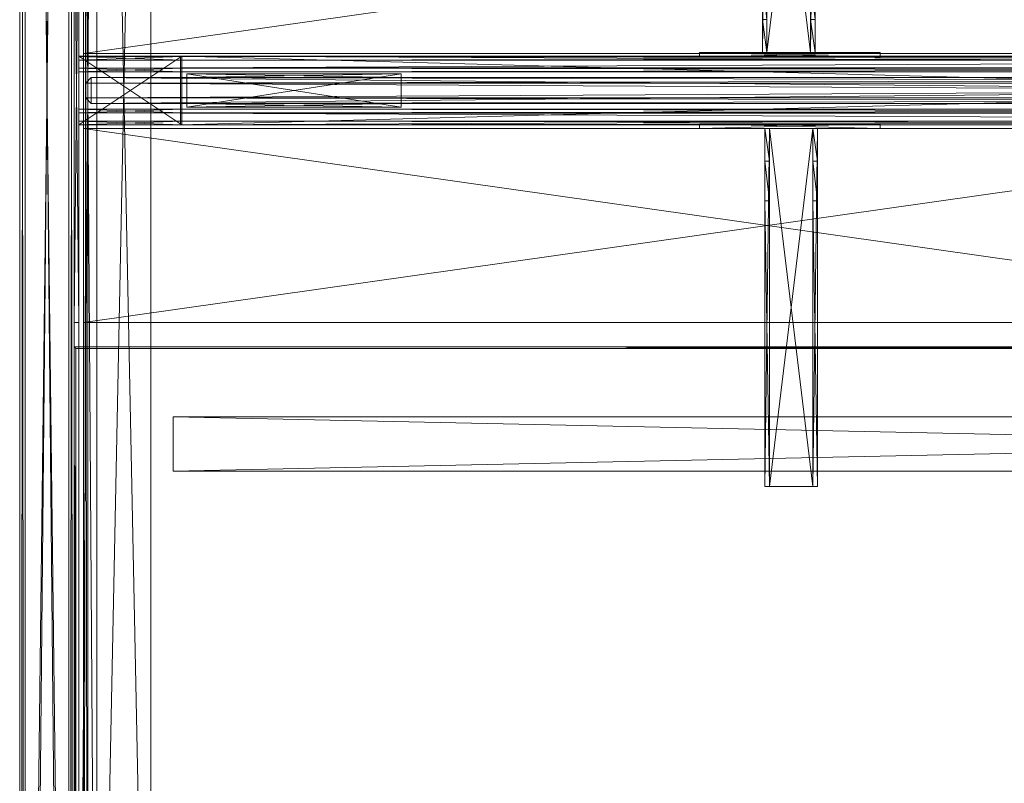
# Model space of a CAD drawing. Header units: inches. Extents: x -304 to 162, y 376 to 514.
# Tile 190 of 216: x 25 to 46, y 420 to 436. Entities that reach past the tile are written whole.
import ezdxf

# ---------------------------------------------------------------- set-up
doc = ezdxf.new("R2010")
doc.units = ezdxf.units.IN
doc.header["$LTSCALE"] = 0.366967
doc.header["$MEASUREMENT"] = 0
for name, color, linetype, true_color in [('CET color Burlywood4', 7, 'Continuous', 0x8d7057), ('CET color Grey19', 7, 'Continuous', 0x2f2e34), ('CET color Grey65', 7, 'Continuous', 0xa7a8a3), ('CET color Grey71', 7, 'Continuous', 0xb5b8af), ('CET color Grey80', 7, 'Continuous', 0xcdcec9), ('CET color Grey90', 7, 'Continuous', 0xe5e5e5)]:
    doc.layers.add(name, color=color, linetype=linetype, true_color=true_color)
doc.layers.add('CET Default', color=7, linetype='Continuous')

# ---------------------------------------------------------------- blocks, each defined once
blk = doc.blocks.new('*C11')
at = {"layer": 'CET color Grey65', "linetype": 'Continuous', "lineweight": 0}
mesh = blk.add_polyface(dxfattribs=at)
corners = [(-49.382, 0, 41.382), (49.382, 0, 41.382), (49.382, -1.185, 41.382), (-49.382, -1.185, 41.382), (49.5, -1.067, 41.5), (-49.5, -1.067, 41.5), (49.5, -0.118, 41.5), (-49.5, -0.118, 41.5)]
mesh.append_faces([[corners[k] for k in face] for face in [(0, 2, 3, 0), (3, 4, 5, 3), (5, 6, 7, 5), (7, 1, 0, 7)]], dxfattribs={"vtx0": -1, "vtx3": -1})
mesh.append_faces([[corners[k] for k in face] for face in [(0, 1, 2, 0), (3, 2, 4, 3), (5, 4, 6, 5), (7, 6, 1, 7)]], dxfattribs={"vtx2": -1})
mesh = blk.add_polyface(dxfattribs=at)
corners = [(49.382, 0, 0.618), (-49.382, 0, 0.618), (-49.382, -1.185, 0.618), (49.382, -1.185, 0.618), (-49.5, -1.067, 0.5), (49.5, -1.067, 0.5), (-49.5, -0.118, 0.5), (49.5, -0.118, 0.5)]
mesh.append_faces([[corners[k] for k in face] for face in [(0, 2, 3, 0), (3, 4, 5, 3), (5, 6, 7, 5), (7, 1, 0, 7)]], dxfattribs={"vtx0": -1, "vtx3": -1})
mesh.append_faces([[corners[k] for k in face] for face in [(0, 1, 2, 0), (3, 2, 4, 3), (5, 4, 6, 5), (7, 6, 1, 7)]], dxfattribs={"vtx2": -1})
mesh = blk.add_polyface(dxfattribs=at)
corners = [(-49.382, 0, 0.618), (49.382, 0, 41.382), (49.382, 0, 0.618), (-49.382, 0, 41.382)]
mesh.append_faces([[corners[k] for k in face] for face in [(0, 1, 2, 0)]], dxfattribs={"vtx0": -1, "vtx3": -1})
mesh.append_faces([[corners[k] for k in face] for face in [(0, 3, 1, 0)]], dxfattribs={"vtx2": -1})
mesh = blk.add_polyface(dxfattribs=at)
corners = [(-49.382, -1.185, 0.618), (49.382, -1.185, 0.618), (49.382, -1.185, 41.382), (-49.382, -1.185, 41.382)]
mesh.append_faces([[corners[k] for k in face] for face in [(0, 2, 3, 0)]], dxfattribs={"vtx0": -1, "vtx3": -1})
mesh.append_faces([[corners[k] for k in face] for face in [(0, 1, 2, 0)]], dxfattribs={"vtx2": -1})
blk = doc.blocks.new('*C5')
at = {"layer": 'CET Default', "linetype": 'Continuous', "lineweight": 0, "rotation": 89.99999999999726}
blk.add_blockref('*C11', (231.332, 435.337, 0), dxfattribs=at)
blk = doc.blocks.new('*C8')
at = {"layer": 'CET color Grey71', "linetype": 'Continuous', "lineweight": 0}
mesh = blk.add_polyface(dxfattribs=at)
corners = [(0.118, 0.642, 41.391), (59.382, 0.642, 41.391), (59.382, 0.082, 41.391), (0.118, 0.082, 41.391), (59.5, 0.2, 41.509), (0, 0.2, 41.509), (59.5, 0.523, 41.509), (0, 0.523, 41.509)]
mesh.append_faces([[corners[k] for k in face] for face in [(0, 2, 3, 0), (3, 4, 5, 3), (5, 6, 7, 5), (7, 1, 0, 7)]], dxfattribs={"vtx0": -1, "vtx3": -1})
mesh.append_faces([[corners[k] for k in face] for face in [(0, 1, 2, 0), (3, 2, 4, 3), (5, 4, 6, 5), (7, 6, 1, 7)]], dxfattribs={"vtx2": -1})
mesh = blk.add_polyface(dxfattribs=at)
corners = [(59.382, 0.642, 28.377), (0.118, 0.642, 28.377), (0.118, 0.082, 28.377), (59.382, 0.082, 28.377), (0, 0.2, 28.259), (59.5, 0.2, 28.259), (0, 0.523, 28.259), (59.5, 0.523, 28.259)]
mesh.append_faces([[corners[k] for k in face] for face in [(0, 2, 3, 0), (3, 4, 5, 3), (5, 6, 7, 5), (7, 1, 0, 7)]], dxfattribs={"vtx0": -1, "vtx3": -1})
mesh.append_faces([[corners[k] for k in face] for face in [(0, 1, 2, 0), (3, 2, 4, 3), (5, 4, 6, 5), (7, 6, 1, 7)]], dxfattribs={"vtx2": -1})
mesh = blk.add_polyface(dxfattribs=at)
corners = [(0.118, 0.642, 28.377), (59.382, 0.642, 41.391), (59.382, 0.642, 28.377), (0.118, 0.642, 41.391)]
mesh.append_faces([[corners[k] for k in face] for face in [(0, 1, 2, 0)]], dxfattribs={"vtx0": -1, "vtx3": -1})
mesh.append_faces([[corners[k] for k in face] for face in [(0, 3, 1, 0)]], dxfattribs={"vtx2": -1})
mesh = blk.add_polyface(dxfattribs=at)
corners = [(59.382, 0.642, 41.391), (59.382, 0.642, 28.377), (59.382, 0.082, 28.377), (59.382, 0.082, 41.391), (59.5, 0.2, 28.259), (59.5, 0.2, 41.509), (59.5, 0.523, 28.259), (59.5, 0.523, 41.509)]
mesh.append_faces([[corners[k] for k in face] for face in [(0, 2, 3, 0), (3, 4, 5, 3), (5, 6, 7, 5), (7, 1, 0, 7)]], dxfattribs={"vtx0": -1, "vtx3": -1})
mesh.append_faces([[corners[k] for k in face] for face in [(0, 1, 2, 0), (3, 2, 4, 3), (5, 4, 6, 5), (7, 6, 1, 7)]], dxfattribs={"vtx2": -1})
mesh = blk.add_polyface(dxfattribs=at)
corners = [(0.118, 0.082, 28.377), (59.382, 0.082, 28.377), (59.382, 0.082, 41.391), (0.118, 0.082, 41.391)]
mesh.append_faces([[corners[k] for k in face] for face in [(0, 2, 3, 0)]], dxfattribs={"vtx0": -1, "vtx3": -1})
mesh.append_faces([[corners[k] for k in face] for face in [(0, 1, 2, 0)]], dxfattribs={"vtx2": -1})
at = {"layer": 'CET color Grey90', "linetype": 'Continuous', "lineweight": 0}
mesh = blk.add_polyface(dxfattribs=at)
corners = [(57.3, 0.723, 28.259), (52.64, 0.723, 28.259), (52.64, 0.723, 28.498), (57.3, 0.723, 28.498), (52.64, 0.642, 28.259), (52.64, 0.642, 28.498), (57.3, 0.642, 28.259), (57.3, 0.642, 28.498)]
mesh.append_faces([[corners[k] for k in face] for face in [(0, 2, 3, 0), (1, 5, 2, 1), (1, 6, 4, 1), (5, 3, 2, 5), (4, 7, 5, 4), (6, 3, 7, 6)]], dxfattribs={"vtx0": -1, "vtx3": -1})
mesh.append_faces([[corners[k] for k in face] for face in [(0, 1, 2, 0), (1, 4, 5, 1), (1, 0, 6, 1), (5, 7, 3, 5), (4, 6, 7, 4), (6, 0, 3, 6)]], dxfattribs={"vtx2": -1})
mesh = blk.add_polyface(dxfattribs=at)
corners = [(57.3, 0.723, 27.5), (52.64, 0.723, 27.5), (52.64, 0.723, 28.259), (57.3, 0.723, 28.259), (52.64, 0, 27.5), (52.64, 0, 28.259), (57.3, 0, 27.5), (57.3, 0, 28.259)]
mesh.append_faces([[corners[k] for k in face] for face in [(0, 2, 3, 0), (1, 5, 2, 1), (1, 6, 4, 1), (5, 3, 2, 5), (4, 7, 5, 4), (6, 3, 7, 6)]], dxfattribs={"vtx0": -1, "vtx3": -1})
mesh.append_faces([[corners[k] for k in face] for face in [(0, 1, 2, 0), (1, 4, 5, 1), (1, 0, 6, 1), (5, 7, 3, 5), (4, 6, 7, 4), (6, 0, 3, 6)]], dxfattribs={"vtx2": -1})
mesh = blk.add_polyface(dxfattribs=at)
corners = [(57.3, 0.082, 28.259), (52.64, 0.082, 28.259), (52.64, 0.082, 28.498), (57.3, 0.082, 28.498), (52.64, 0, 28.259), (52.64, 0, 28.498), (57.3, 0, 28.259), (57.3, 0, 28.498)]
mesh.append_faces([[corners[k] for k in face] for face in [(0, 2, 3, 0), (1, 5, 2, 1), (1, 6, 4, 1), (5, 3, 2, 5), (4, 7, 5, 4), (6, 3, 7, 6)]], dxfattribs={"vtx0": -1, "vtx3": -1})
mesh.append_faces([[corners[k] for k in face] for face in [(0, 1, 2, 0), (1, 4, 5, 1), (1, 0, 6, 1), (5, 7, 3, 5), (4, 6, 7, 4), (6, 0, 3, 6)]], dxfattribs={"vtx2": -1})
blk = doc.blocks.new('*C1')
at = {"layer": 'CET Default', "linetype": 'Continuous', "lineweight": 0, "rotation": 359.9999999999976}
blk.add_blockref('*C8', (171.582, 434.976, 0), dxfattribs=at)
blk = doc.blocks.new('*C6')
at = {"layer": 'CET color Burlywood4', "linetype": 'Continuous', "lineweight": 0}
mesh = blk.add_polyface(dxfattribs=at)
corners = [(59.961, 62.563, 28.05), (0.039, 36.939, 28.05), (0.039, 62.563, 28.05), (59.961, 36.939, 28.05)]
mesh.append_faces([[corners[k] for k in face] for face in [(0, 1, 2, 0)]], dxfattribs={"vtx0": -1, "vtx3": -1})
mesh.append_faces([[corners[k] for k in face] for face in [(0, 3, 1, 0)]], dxfattribs={"vtx2": -1})
at = {"layer": 'CET color Grey19', "linetype": 'Continuous', "lineweight": 0}
mesh = blk.add_polyface(dxfattribs=at)
corners = [(43.93, 32.15, 28.035), (43.93, 39.937, 27.153), (43.93, 39.937, 28.035), (43.93, 33.723, 26.679), (43.93, 32.866, 26.1), (43.93, 32.15, 26.1), (43.83, 32.866, 26.1), (43.83, 32.15, 26.1), (43.83, 32.15, 28.035), (43.83, 33.723, 26.679), (43.83, 39.937, 27.153), (43.83, 39.937, 28.035)]
mesh.append_faces([[corners[k] for k in face] for face in [(0, 3, 1, 0), (0, 4, 3, 0)]], dxfattribs={"vtx0": -1, "vtx2": -1, "vtx3": -1})
mesh.append_faces([[corners[k] for k in face] for face in [(0, 1, 2, 0)]], dxfattribs={"vtx0": -1, "vtx3": -1})
mesh.append_faces([[corners[k] for k in face] for face in [(11, 10, 8, 11), (8, 7, 0, 8), (11, 8, 2, 11), (10, 11, 1, 10), (9, 10, 3, 9), (6, 9, 4, 6), (7, 6, 5, 7)]], dxfattribs={"vtx1": -1})
mesh.append_faces([[corners[k] for k in face] for face in [(9, 6, 8, 9), (10, 9, 8, 10)]], dxfattribs={"vtx1": -1, "vtx2": -1})
mesh.append_faces([[corners[k] for k in face] for face in [(0, 5, 4, 0), (6, 7, 8, 6), (7, 5, 0, 7), (8, 0, 2, 8), (11, 2, 1, 11), (10, 1, 3, 10), (9, 3, 4, 9), (6, 4, 5, 6)]], dxfattribs={"vtx2": -1})
mesh = blk.add_polyface(dxfattribs=at)
corners = [(44.875, 39.937, 27.935), (43.93, 39.937, 27.935), (43.93, 39.937, 28.035), (44.875, 39.937, 28.035), (43.93, 32.15, 27.935), (43.93, 32.15, 28.035), (44.875, 32.15, 27.935), (44.875, 32.15, 28.035)]
mesh.append_faces([[corners[k] for k in face] for face in [(0, 2, 3, 0), (1, 5, 2, 1), (1, 6, 4, 1), (5, 3, 2, 5), (4, 7, 5, 4), (6, 3, 7, 6)]], dxfattribs={"vtx0": -1, "vtx3": -1})
mesh.append_faces([[corners[k] for k in face] for face in [(0, 1, 2, 0), (1, 4, 5, 1), (1, 0, 6, 1), (5, 7, 3, 5), (4, 6, 7, 4), (6, 0, 3, 6)]], dxfattribs={"vtx2": -1})
mesh = blk.add_polyface(dxfattribs=at)
corners = [(44.975, 32.15, 28.035), (44.975, 39.937, 27.153), (44.975, 39.937, 28.035), (44.975, 33.723, 26.679), (44.975, 32.866, 26.1), (44.975, 32.15, 26.1), (44.875, 32.866, 26.1), (44.875, 32.15, 26.1), (44.875, 32.15, 28.035), (44.875, 33.723, 26.679), (44.875, 39.937, 27.153), (44.875, 39.937, 28.035)]
mesh.append_faces([[corners[k] for k in face] for face in [(0, 3, 1, 0), (0, 4, 3, 0)]], dxfattribs={"vtx0": -1, "vtx2": -1, "vtx3": -1})
mesh.append_faces([[corners[k] for k in face] for face in [(0, 1, 2, 0)]], dxfattribs={"vtx0": -1, "vtx3": -1})
mesh.append_faces([[corners[k] for k in face] for face in [(11, 10, 8, 11), (8, 7, 0, 8), (11, 8, 2, 11), (10, 11, 1, 10), (9, 10, 3, 9), (6, 9, 4, 6), (7, 6, 5, 7)]], dxfattribs={"vtx1": -1})
mesh.append_faces([[corners[k] for k in face] for face in [(9, 6, 8, 9), (10, 9, 8, 10)]], dxfattribs={"vtx1": -1, "vtx2": -1})
mesh.append_faces([[corners[k] for k in face] for face in [(0, 5, 4, 0), (6, 7, 8, 6), (7, 5, 0, 7), (8, 0, 2, 8), (11, 2, 1, 11), (10, 1, 3, 10), (9, 3, 4, 9), (6, 4, 5, 6)]], dxfattribs={"vtx2": -1})
mesh = blk.add_polyface(dxfattribs=at)
corners = [(2.15, 38.423, 25.37), (57.85, 38.423, 25.37), (57.85, 38.423, 27.33), (2.15, 38.423, 27.33), (57.85, 39.603, 25.37), (57.85, 39.603, 27.33), (2.15, 39.603, 25.37), (2.15, 39.603, 27.33)]
mesh.append_faces([[corners[k] for k in face] for face in [(0, 2, 3, 0), (1, 5, 2, 1), (1, 6, 4, 1), (5, 3, 2, 5), (4, 7, 5, 4), (6, 3, 7, 6)]], dxfattribs={"vtx0": -1, "vtx3": -1})
mesh.append_faces([[corners[k] for k in face] for face in [(0, 1, 2, 0), (1, 4, 5, 1), (1, 0, 6, 1), (5, 7, 3, 5), (4, 6, 7, 4), (6, 0, 3, 6)]], dxfattribs={"vtx2": -1})
mesh = blk.add_polyface(dxfattribs=at)
corners = [(46.395, 32.15, 26.1), (42.465, 32.15, 26.1), (42.465, 32.15, 28.035), (46.395, 32.15, 28.035), (42.465, 32.05, 26.1), (42.465, 32.05, 28.035), (46.395, 32.05, 26.1), (46.395, 32.05, 28.035)]
mesh.append_faces([[corners[k] for k in face] for face in [(0, 2, 3, 0), (1, 5, 2, 1), (1, 6, 4, 1), (5, 3, 2, 5), (4, 7, 5, 4), (6, 3, 7, 6)]], dxfattribs={"vtx0": -1, "vtx3": -1})
mesh.append_faces([[corners[k] for k in face] for face in [(0, 1, 2, 0), (1, 4, 5, 1), (1, 0, 6, 1), (5, 7, 3, 5), (4, 6, 7, 4), (6, 0, 3, 6)]], dxfattribs={"vtx2": -1})
mesh = blk.add_polyface(dxfattribs=at)
corners = [(42.465, 30.5, 26.1), (46.395, 30.5, 26.1), (46.395, 30.5, 28.035), (42.465, 30.5, 28.035), (46.395, 30.6, 26.1), (46.395, 30.6, 28.035), (42.465, 30.6, 26.1), (42.465, 30.6, 28.035)]
mesh.append_faces([[corners[k] for k in face] for face in [(0, 2, 3, 0), (1, 5, 2, 1), (1, 6, 4, 1), (5, 3, 2, 5), (4, 7, 5, 4), (6, 3, 7, 6)]], dxfattribs={"vtx0": -1, "vtx3": -1})
mesh.append_faces([[corners[k] for k in face] for face in [(0, 1, 2, 0), (1, 4, 5, 1), (1, 0, 6, 1), (5, 7, 3, 5), (4, 6, 7, 4), (6, 0, 3, 6)]], dxfattribs={"vtx2": -1})
mesh = blk.add_polyface(dxfattribs=at)
corners = [(43.885, 30.5, 28.035), (43.885, 22.713, 27.153), (43.885, 22.713, 28.035), (43.885, 28.927, 26.679), (43.885, 29.784, 26.1), (43.885, 30.5, 26.1), (43.985, 29.784, 26.1), (43.985, 30.5, 26.1), (43.985, 30.5, 28.035), (43.985, 28.927, 26.679), (43.985, 22.713, 27.153), (43.985, 22.713, 28.035)]
mesh.append_faces([[corners[k] for k in face] for face in [(0, 3, 1, 0), (0, 4, 3, 0)]], dxfattribs={"vtx0": -1, "vtx2": -1, "vtx3": -1})
mesh.append_faces([[corners[k] for k in face] for face in [(0, 1, 2, 0)]], dxfattribs={"vtx0": -1, "vtx3": -1})
mesh.append_faces([[corners[k] for k in face] for face in [(11, 10, 8, 11), (8, 7, 0, 8), (11, 8, 2, 11), (10, 11, 1, 10), (9, 10, 3, 9), (6, 9, 4, 6), (7, 6, 5, 7)]], dxfattribs={"vtx1": -1})
mesh.append_faces([[corners[k] for k in face] for face in [(9, 6, 8, 9), (10, 9, 8, 10)]], dxfattribs={"vtx1": -1, "vtx2": -1})
mesh.append_faces([[corners[k] for k in face] for face in [(0, 5, 4, 0), (6, 7, 8, 6), (7, 5, 0, 7), (8, 0, 2, 8), (11, 2, 1, 11), (10, 1, 3, 10), (9, 3, 4, 9), (6, 4, 5, 6)]], dxfattribs={"vtx2": -1})
mesh = blk.add_polyface(dxfattribs=at)
corners = [(43.985, 22.713, 27.935), (44.93, 22.713, 27.935), (44.93, 22.713, 28.035), (43.985, 22.713, 28.035), (44.93, 30.5, 27.935), (44.93, 30.5, 28.035), (43.985, 30.5, 27.935), (43.985, 30.5, 28.035)]
mesh.append_faces([[corners[k] for k in face] for face in [(0, 2, 3, 0), (1, 5, 2, 1), (1, 6, 4, 1), (5, 3, 2, 5), (4, 7, 5, 4), (6, 3, 7, 6)]], dxfattribs={"vtx0": -1, "vtx3": -1})
mesh.append_faces([[corners[k] for k in face] for face in [(0, 1, 2, 0), (1, 4, 5, 1), (1, 0, 6, 1), (5, 7, 3, 5), (4, 6, 7, 4), (6, 0, 3, 6)]], dxfattribs={"vtx2": -1})
mesh = blk.add_polyface(dxfattribs=at)
corners = [(44.93, 30.5, 28.035), (44.93, 22.713, 27.153), (44.93, 22.713, 28.035), (44.93, 28.927, 26.679), (44.93, 29.784, 26.1), (44.93, 30.5, 26.1), (45.03, 29.784, 26.1), (45.03, 30.5, 26.1), (45.03, 30.5, 28.035), (45.03, 28.927, 26.679), (45.03, 22.713, 27.153), (45.03, 22.713, 28.035)]
mesh.append_faces([[corners[k] for k in face] for face in [(0, 3, 1, 0), (0, 4, 3, 0)]], dxfattribs={"vtx0": -1, "vtx2": -1, "vtx3": -1})
mesh.append_faces([[corners[k] for k in face] for face in [(0, 1, 2, 0)]], dxfattribs={"vtx0": -1, "vtx3": -1})
mesh.append_faces([[corners[k] for k in face] for face in [(11, 10, 8, 11), (8, 7, 0, 8), (11, 8, 2, 11), (10, 11, 1, 10), (9, 10, 3, 9), (6, 9, 4, 6), (7, 6, 5, 7)]], dxfattribs={"vtx1": -1})
mesh.append_faces([[corners[k] for k in face] for face in [(9, 6, 8, 9), (10, 9, 8, 10)]], dxfattribs={"vtx1": -1, "vtx2": -1})
mesh.append_faces([[corners[k] for k in face] for face in [(0, 5, 4, 0), (6, 7, 8, 6), (7, 5, 0, 7), (8, 0, 2, 8), (11, 2, 1, 11), (10, 1, 3, 10), (9, 3, 4, 9), (6, 4, 5, 6)]], dxfattribs={"vtx2": -1})
at = {"layer": 'CET color Grey80', "linetype": 'Continuous', "lineweight": 0}
mesh = blk.add_polyface(dxfattribs=at)
corners = [(59.961, 62.563, 29.3), (0.039, 62.563, 29.3), (0.039, 36.939, 29.3), (59.961, 36.939, 29.3)]
mesh.append_faces([[corners[k] for k in face] for face in [(0, 2, 3, 0)]], dxfattribs={"vtx0": -1, "vtx3": -1})
mesh.append_faces([[corners[k] for k in face] for face in [(0, 1, 2, 0)]], dxfattribs={"vtx2": -1})
mesh = blk.add_polyface(dxfattribs=at)
corners = [(59.961, 62.563, 28.05), (59.961, 36.939, 28.05), (59.961, 36.939, 29.3), (59.961, 62.563, 29.3), (60, 36.9, 29.261), (60, 62.563, 29.261), (60, 36.9, 28.089), (60, 62.563, 28.089)]
mesh.append_faces([[corners[k] for k in face] for face in [(0, 2, 3, 0), (3, 4, 5, 3), (5, 6, 7, 5), (7, 1, 0, 7)]], dxfattribs={"vtx0": -1, "vtx3": -1})
mesh.append_faces([[corners[k] for k in face] for face in [(0, 1, 2, 0), (3, 2, 4, 3), (5, 4, 6, 5), (7, 6, 1, 7)]], dxfattribs={"vtx2": -1})
mesh = blk.add_polyface(dxfattribs=at)
corners = [(59.51, 60.356, 25.34), (58.33, 60.356, 25.34), (58.33, 60.356, 27.3), (59.51, 60.356, 27.3), (58.33, 2.294, 25.34), (58.33, 2.294, 27.3), (59.51, 2.294, 25.34), (59.51, 2.294, 27.3)]
mesh.append_faces([[corners[k] for k in face] for face in [(0, 2, 3, 0), (1, 5, 2, 1), (1, 6, 4, 1), (5, 3, 2, 5), (4, 7, 5, 4), (6, 3, 7, 6)]], dxfattribs={"vtx0": -1, "vtx3": -1})
mesh.append_faces([[corners[k] for k in face] for face in [(0, 1, 2, 0), (1, 4, 5, 1), (1, 0, 6, 1), (5, 7, 3, 5), (4, 6, 7, 4), (6, 0, 3, 6)]], dxfattribs={"vtx2": -1})
mesh = blk.add_polyface(dxfattribs=at)
corners = [(59.51, 2.294, 28.05), (59.51, 3.207, 26.384), (59.51, 2.294, 25.03), (59.51, 3.154, 26.5), (59.51, 2.744, 28.036), (59.51, 2.744, 28.05), (59.51, 60.356, 25.03), (59.51, 59.906, 28.05), (59.51, 60.356, 28.05), (59.51, 59.906, 28.036), (59.51, 59.496, 26.5), (59.51, 59.443, 26.383), (59.51, 59.356, 26.29), (59.51, 59.242, 26.23), (59.51, 59.116, 26.21), (59.51, 3.534, 26.21), (59.51, 3.408, 26.231), (59.51, 3.295, 26.291), (59.9, 3.295, 26.291), (59.9, 3.207, 26.384), (59.9, 2.294, 25.03), (59.9, 3.408, 26.231), (59.9, 3.534, 26.21), (59.9, 60.356, 25.03), (59.9, 59.116, 26.21), (59.9, 59.242, 26.23), (59.9, 59.356, 26.29), (59.9, 59.443, 26.383), (59.9, 59.496, 26.5), (59.9, 59.906, 28.036), (59.9, 59.906, 28.05), (59.9, 60.356, 28.05), (59.9, 2.744, 28.036), (59.9, 2.744, 28.05), (59.9, 2.294, 28.05), (59.9, 3.154, 26.5)]
mesh.append_faces([[corners[k] for k in face] for face in [(0, 1, 2, 0), (20, 19, 34, 20)]], dxfattribs={"vtx0": -1, "vtx1": -1, "vtx3": -1})
mesh.append_faces([[corners[k] for k in face] for face in [(0, 3, 1, 0), (0, 4, 3, 0), (6, 9, 7, 6), (6, 10, 9, 6), (6, 11, 10, 6), (6, 12, 11, 6), (6, 13, 12, 6), (6, 14, 13, 6), (6, 15, 14, 6), (2, 16, 15, 2), (2, 17, 16, 2), (2, 1, 17, 2), (22, 20, 23, 22)]], dxfattribs={"vtx0": -1, "vtx2": -1, "vtx3": -1})
mesh.append_faces([[corners[k] for k in face] for face in [(6, 7, 8, 6)]], dxfattribs={"vtx0": -1, "vtx3": -1})
mesh.append_faces([[corners[k] for k in face] for face in [(31, 30, 23, 31), (23, 20, 6, 23), (31, 23, 8, 31), (30, 31, 7, 30), (29, 30, 9, 29), (28, 29, 10, 28), (27, 28, 11, 27), (26, 27, 12, 26), (25, 26, 13, 25), (24, 25, 14, 24), (22, 24, 15, 22), (21, 22, 16, 21), (18, 21, 17, 18), (19, 18, 1, 19), (35, 19, 3, 35), (32, 35, 4, 32), (33, 32, 5, 33), (34, 33, 0, 34), (20, 34, 2, 20)]], dxfattribs={"vtx1": -1})
mesh.append_faces([[corners[k] for k in face] for face in [(6, 2, 15, 6), (18, 19, 20, 18), (21, 18, 20, 21), (22, 21, 20, 22), (24, 22, 23, 24), (25, 24, 23, 25), (26, 25, 23, 26), (27, 26, 23, 27), (28, 27, 23, 28), (29, 28, 23, 29), (30, 29, 23, 30), (35, 32, 34, 35), (19, 35, 34, 19)]], dxfattribs={"vtx1": -1, "vtx2": -1})
mesh.append_faces([[corners[k] for k in face] for face in [(0, 5, 4, 0), (32, 33, 34, 32), (20, 2, 6, 20), (23, 6, 8, 23), (31, 8, 7, 31), (30, 7, 9, 30), (29, 9, 10, 29), (28, 10, 11, 28), (27, 11, 12, 27), (26, 12, 13, 26), (25, 13, 14, 25), (24, 14, 15, 24), (22, 15, 16, 22), (21, 16, 17, 21), (18, 17, 1, 18), (19, 1, 3, 19), (35, 3, 4, 35), (32, 4, 5, 32), (33, 5, 0, 33), (34, 0, 2, 34)]], dxfattribs={"vtx2": -1})
mesh = blk.add_polyface(dxfattribs=at)
corners = [(59.8, 60.356, 26), (59.7, 60.356, 26), (59.7, 60.356, 28), (59.8, 60.356, 28), (59.7, 2.294, 26), (59.7, 2.294, 28), (59.8, 2.294, 26), (59.8, 2.294, 28)]
mesh.append_faces([[corners[k] for k in face] for face in [(0, 2, 3, 0), (1, 5, 2, 1), (1, 6, 4, 1), (5, 3, 2, 5), (4, 7, 5, 4), (6, 3, 7, 6)]], dxfattribs={"vtx0": -1, "vtx3": -1})
mesh.append_faces([[corners[k] for k in face] for face in [(0, 1, 2, 0), (1, 4, 5, 1), (1, 0, 6, 1), (5, 7, 3, 5), (4, 6, 7, 4), (6, 0, 3, 6)]], dxfattribs={"vtx2": -1})
mesh = blk.add_polyface(dxfattribs=at)
corners = [(59.961, 36.939, 28.05), (0.039, 36.939, 28.05), (0.039, 36.939, 29.3), (59.961, 36.939, 29.3), (0, 36.9, 29.261), (60, 36.9, 29.261), (0, 36.9, 28.089), (60, 36.9, 28.089)]
mesh.append_faces([[corners[k] for k in face] for face in [(0, 2, 3, 0), (3, 4, 5, 3), (5, 6, 7, 5), (7, 1, 0, 7)]], dxfattribs={"vtx0": -1, "vtx3": -1})
mesh.append_faces([[corners[k] for k in face] for face in [(0, 1, 2, 0), (3, 2, 4, 3), (5, 4, 6, 5), (7, 6, 1, 7)]], dxfattribs={"vtx2": -1})
mesh = blk.add_polyface(dxfattribs=at)
corners = [(59.8, 36.37, 29.1), (30.05, 36.37, 29.1), (30.05, 36.37, 29.2), (59.8, 36.37, 29.2), (30.05, 32.15, 29.1), (30.05, 32.15, 29.2), (59.8, 32.15, 29.1), (59.8, 32.15, 29.2)]
mesh.append_faces([[corners[k] for k in face] for face in [(0, 2, 3, 0), (1, 5, 2, 1), (1, 6, 4, 1), (5, 3, 2, 5), (4, 7, 5, 4), (6, 3, 7, 6)]], dxfattribs={"vtx0": -1, "vtx3": -1})
mesh.append_faces([[corners[k] for k in face] for face in [(0, 1, 2, 0), (1, 4, 5, 1), (1, 0, 6, 1), (5, 7, 3, 5), (4, 6, 7, 4), (6, 0, 3, 6)]], dxfattribs={"vtx2": -1})
mesh = blk.add_polyface(dxfattribs=at)
corners = [(60, 36.37, 28), (59.9, 36.37, 28), (59.9, 36.37, 29.18), (60, 36.37, 29.18), (59.9, 26.28, 28), (59.9, 26.28, 29.18), (60, 26.28, 28), (60, 26.28, 29.18)]
mesh.append_faces([[corners[k] for k in face] for face in [(0, 2, 3, 0), (1, 5, 2, 1), (1, 6, 4, 1), (5, 3, 2, 5), (4, 7, 5, 4), (6, 3, 7, 6)]], dxfattribs={"vtx0": -1, "vtx3": -1})
mesh.append_faces([[corners[k] for k in face] for face in [(0, 1, 2, 0), (1, 4, 5, 1), (1, 0, 6, 1), (5, 7, 3, 5), (4, 6, 7, 4), (6, 0, 3, 6)]], dxfattribs={"vtx2": -1})
mesh = blk.add_polyface(dxfattribs=at)
corners = [(57.69, 32.07, 26.762), (2.31, 32.07, 26.762), (2.31, 32.07, 28.182), (57.69, 32.07, 28.182), (2.31, 30.58, 26.762), (2.31, 30.58, 28.182), (57.69, 30.58, 26.762), (57.69, 30.58, 28.182)]
mesh.append_faces([[corners[k] for k in face] for face in [(0, 2, 3, 0), (1, 5, 2, 1), (1, 6, 4, 1), (5, 3, 2, 5), (4, 7, 5, 4), (6, 3, 7, 6)]], dxfattribs={"vtx0": -1, "vtx3": -1})
mesh.append_faces([[corners[k] for k in face] for face in [(0, 1, 2, 0), (1, 4, 5, 1), (1, 0, 6, 1), (5, 7, 3, 5), (4, 6, 7, 4), (6, 0, 3, 6)]], dxfattribs={"vtx2": -1})
mesh = blk.add_polyface(dxfattribs=at)
corners = [(57.69, 32.07, 26.232), (2.31, 32.07, 26.232), (2.31, 32.07, 26.762), (57.69, 32.07, 26.762), (2.31, 31.82, 26.232), (2.31, 31.82, 26.762), (57.69, 31.82, 26.232), (57.69, 31.82, 26.762)]
mesh.append_faces([[corners[k] for k in face] for face in [(0, 2, 3, 0), (1, 5, 2, 1), (1, 6, 4, 1), (5, 3, 2, 5), (4, 7, 5, 4), (6, 3, 7, 6)]], dxfattribs={"vtx0": -1, "vtx3": -1})
mesh.append_faces([[corners[k] for k in face] for face in [(0, 1, 2, 0), (1, 4, 5, 1), (1, 0, 6, 1), (5, 7, 3, 5), (4, 6, 7, 4), (6, 0, 3, 6)]], dxfattribs={"vtx2": -1})
mesh = blk.add_polyface(dxfattribs=at)
corners = [(57.69, 32.07, 28.184), (2.31, 32.07, 28.184), (2.31, 32.07, 29.184), (57.69, 32.07, 29.184), (2.31, 31.99, 28.184), (2.31, 31.99, 29.184), (57.69, 31.99, 28.184), (57.69, 31.99, 29.184)]
mesh.append_faces([[corners[k] for k in face] for face in [(0, 2, 3, 0), (1, 5, 2, 1), (1, 6, 4, 1), (5, 3, 2, 5), (4, 7, 5, 4), (6, 3, 7, 6)]], dxfattribs={"vtx0": -1, "vtx3": -1})
mesh.append_faces([[corners[k] for k in face] for face in [(0, 1, 2, 0), (1, 4, 5, 1), (1, 0, 6, 1), (5, 7, 3, 5), (4, 6, 7, 4), (6, 0, 3, 6)]], dxfattribs={"vtx2": -1})
mesh = blk.add_polyface(dxfattribs=at)
corners = [(59.9, 32.07, 28.084), (57.66, 32.07, 28.084), (57.66, 32.07, 28.184), (59.9, 32.07, 28.184), (57.66, 30.58, 28.084), (57.66, 30.58, 28.184), (59.9, 30.58, 28.084), (59.9, 30.58, 28.184)]
mesh.append_faces([[corners[k] for k in face] for face in [(0, 2, 3, 0), (1, 5, 2, 1), (1, 6, 4, 1), (5, 3, 2, 5), (4, 7, 5, 4), (6, 3, 7, 6)]], dxfattribs={"vtx0": -1, "vtx3": -1})
mesh.append_faces([[corners[k] for k in face] for face in [(0, 1, 2, 0), (1, 4, 5, 1), (1, 0, 6, 1), (5, 7, 3, 5), (4, 6, 7, 4), (6, 0, 3, 6)]], dxfattribs={"vtx2": -1})
mesh = blk.add_polyface(dxfattribs=at)
corners = [(59.9, 32.07, 28.184), (57.66, 32.07, 28.184), (57.66, 32.07, 29.184), (59.9, 32.07, 29.184), (57.66, 31.99, 28.184), (57.66, 31.99, 29.184), (59.9, 31.99, 28.184), (59.9, 31.99, 29.184)]
mesh.append_faces([[corners[k] for k in face] for face in [(0, 2, 3, 0), (1, 5, 2, 1), (1, 6, 4, 1), (5, 3, 2, 5), (4, 7, 5, 4), (6, 3, 7, 6)]], dxfattribs={"vtx0": -1, "vtx3": -1})
mesh.append_faces([[corners[k] for k in face] for face in [(0, 1, 2, 0), (1, 4, 5, 1), (1, 0, 6, 1), (5, 7, 3, 5), (4, 6, 7, 4), (6, 0, 3, 6)]], dxfattribs={"vtx2": -1})
mesh = blk.add_polyface(dxfattribs=at)
corners = [(57.69, 31.814, 28.184), (2.31, 31.814, 28.184), (2.31, 31.814, 29.184), (57.69, 31.814, 29.184), (2.31, 31.734, 28.184), (2.31, 31.734, 29.184), (57.69, 31.734, 28.184), (57.69, 31.734, 29.184)]
mesh.append_faces([[corners[k] for k in face] for face in [(0, 2, 3, 0), (1, 5, 2, 1), (1, 6, 4, 1), (5, 3, 2, 5), (4, 7, 5, 4), (6, 3, 7, 6)]], dxfattribs={"vtx0": -1, "vtx3": -1})
mesh.append_faces([[corners[k] for k in face] for face in [(0, 1, 2, 0), (1, 4, 5, 1), (1, 0, 6, 1), (5, 7, 3, 5), (4, 6, 7, 4), (6, 0, 3, 6)]], dxfattribs={"vtx2": -1})
mesh = blk.add_polyface(dxfattribs=at)
corners = [(59.9, 31.814, 28.184), (57.66, 31.814, 28.184), (57.66, 31.814, 29.184), (59.9, 31.814, 29.184), (57.66, 31.734, 28.184), (57.66, 31.734, 29.184), (59.9, 31.734, 28.184), (59.9, 31.734, 29.184)]
mesh.append_faces([[corners[k] for k in face] for face in [(0, 2, 3, 0), (1, 5, 2, 1), (1, 6, 4, 1), (5, 3, 2, 5), (4, 7, 5, 4), (6, 3, 7, 6)]], dxfattribs={"vtx0": -1, "vtx3": -1})
mesh.append_faces([[corners[k] for k in face] for face in [(0, 1, 2, 0), (1, 4, 5, 1), (1, 0, 6, 1), (5, 7, 3, 5), (4, 6, 7, 4), (6, 0, 3, 6)]], dxfattribs={"vtx2": -1})
mesh = blk.add_polyface(dxfattribs=at)
corners = [(57.69, 30.923, 28.184), (2.31, 30.923, 28.184), (2.31, 30.923, 29.184), (57.69, 30.923, 29.184), (2.31, 30.843, 28.184), (2.31, 30.843, 29.184), (57.69, 30.843, 28.184), (57.69, 30.843, 29.184)]
mesh.append_faces([[corners[k] for k in face] for face in [(0, 2, 3, 0), (1, 5, 2, 1), (1, 6, 4, 1), (5, 3, 2, 5), (4, 7, 5, 4), (6, 3, 7, 6)]], dxfattribs={"vtx0": -1, "vtx3": -1})
mesh.append_faces([[corners[k] for k in face] for face in [(0, 1, 2, 0), (1, 4, 5, 1), (1, 0, 6, 1), (5, 7, 3, 5), (4, 6, 7, 4), (6, 0, 3, 6)]], dxfattribs={"vtx2": -1})
mesh = blk.add_polyface(dxfattribs=at)
corners = [(59.9, 30.923, 28.184), (57.66, 30.923, 28.184), (57.66, 30.923, 29.184), (59.9, 30.923, 29.184), (57.66, 30.843, 28.184), (57.66, 30.843, 29.184), (59.9, 30.843, 28.184), (59.9, 30.843, 29.184)]
mesh.append_faces([[corners[k] for k in face] for face in [(0, 2, 3, 0), (1, 5, 2, 1), (1, 6, 4, 1), (5, 3, 2, 5), (4, 7, 5, 4), (6, 3, 7, 6)]], dxfattribs={"vtx0": -1, "vtx3": -1})
mesh.append_faces([[corners[k] for k in face] for face in [(0, 1, 2, 0), (1, 4, 5, 1), (1, 0, 6, 1), (5, 7, 3, 5), (4, 6, 7, 4), (6, 0, 3, 6)]], dxfattribs={"vtx2": -1})
mesh = blk.add_polyface(dxfattribs=at)
corners = [(57.69, 30.83, 26.232), (2.31, 30.83, 26.232), (2.31, 30.83, 26.762), (57.69, 30.83, 26.762), (2.31, 30.58, 26.232), (2.31, 30.58, 26.762), (57.69, 30.58, 26.232), (57.69, 30.58, 26.762)]
mesh.append_faces([[corners[k] for k in face] for face in [(0, 2, 3, 0), (1, 5, 2, 1), (1, 6, 4, 1), (5, 3, 2, 5), (4, 7, 5, 4), (6, 3, 7, 6)]], dxfattribs={"vtx0": -1, "vtx3": -1})
mesh.append_faces([[corners[k] for k in face] for face in [(0, 1, 2, 0), (1, 4, 5, 1), (1, 0, 6, 1), (5, 7, 3, 5), (4, 6, 7, 4), (6, 0, 3, 6)]], dxfattribs={"vtx2": -1})
mesh = blk.add_polyface(dxfattribs=at)
corners = [(57.69, 30.667, 28.184), (2.31, 30.667, 28.184), (2.31, 30.667, 29.184), (57.69, 30.667, 29.184), (2.31, 30.587, 28.184), (2.31, 30.587, 29.184), (57.69, 30.587, 28.184), (57.69, 30.587, 29.184)]
mesh.append_faces([[corners[k] for k in face] for face in [(0, 2, 3, 0), (1, 5, 2, 1), (1, 6, 4, 1), (5, 3, 2, 5), (4, 7, 5, 4), (6, 3, 7, 6)]], dxfattribs={"vtx0": -1, "vtx3": -1})
mesh.append_faces([[corners[k] for k in face] for face in [(0, 1, 2, 0), (1, 4, 5, 1), (1, 0, 6, 1), (5, 7, 3, 5), (4, 6, 7, 4), (6, 0, 3, 6)]], dxfattribs={"vtx2": -1})
mesh = blk.add_polyface(dxfattribs=at)
corners = [(59.9, 30.667, 28.184), (57.66, 30.667, 28.184), (57.66, 30.667, 29.184), (59.9, 30.667, 29.184), (57.66, 30.587, 28.184), (57.66, 30.587, 29.184), (59.9, 30.587, 28.184), (59.9, 30.587, 29.184)]
mesh.append_faces([[corners[k] for k in face] for face in [(0, 2, 3, 0), (1, 5, 2, 1), (1, 6, 4, 1), (5, 3, 2, 5), (4, 7, 5, 4), (6, 3, 7, 6)]], dxfattribs={"vtx0": -1, "vtx3": -1})
mesh.append_faces([[corners[k] for k in face] for face in [(0, 1, 2, 0), (1, 4, 5, 1), (1, 0, 6, 1), (5, 7, 3, 5), (4, 6, 7, 4), (6, 0, 3, 6)]], dxfattribs={"vtx2": -1})
mesh = blk.add_polyface(dxfattribs=at)
corners = [(59.8, 30.525, 29.1), (30.05, 30.525, 29.1), (30.05, 30.525, 29.2), (59.8, 30.525, 29.2), (30.05, 26.305, 29.1), (30.05, 26.305, 29.2), (59.8, 26.305, 29.1), (59.8, 26.305, 29.2)]
mesh.append_faces([[corners[k] for k in face] for face in [(0, 2, 3, 0), (1, 5, 2, 1), (1, 6, 4, 1), (5, 3, 2, 5), (4, 7, 5, 4), (6, 3, 7, 6)]], dxfattribs={"vtx0": -1, "vtx3": -1})
mesh.append_faces([[corners[k] for k in face] for face in [(0, 1, 2, 0), (1, 4, 5, 1), (1, 0, 6, 1), (5, 7, 3, 5), (4, 6, 7, 4), (6, 0, 3, 6)]], dxfattribs={"vtx2": -1})
blk = doc.blocks.new('*C43')
at = {"layer": 'CET Default', "linetype": 'Continuous', "lineweight": 0, "rotation": 359.9999999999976}
blk.add_blockref('*C6', (171.332, 404.012, 0), dxfattribs=at)

msp = doc.modelspace()

# ---------------------------------------------------------------- block references
at = {"layer": 'CET Default', "linetype": 'Continuous', "lineweight": 0, "rotation": 180}
for name in ['*C5', '*C43', '*C1']:
    msp.add_blockref(name, (257.133, 870.114), dxfattribs=at)

doc.saveas('drawing.dxf')
